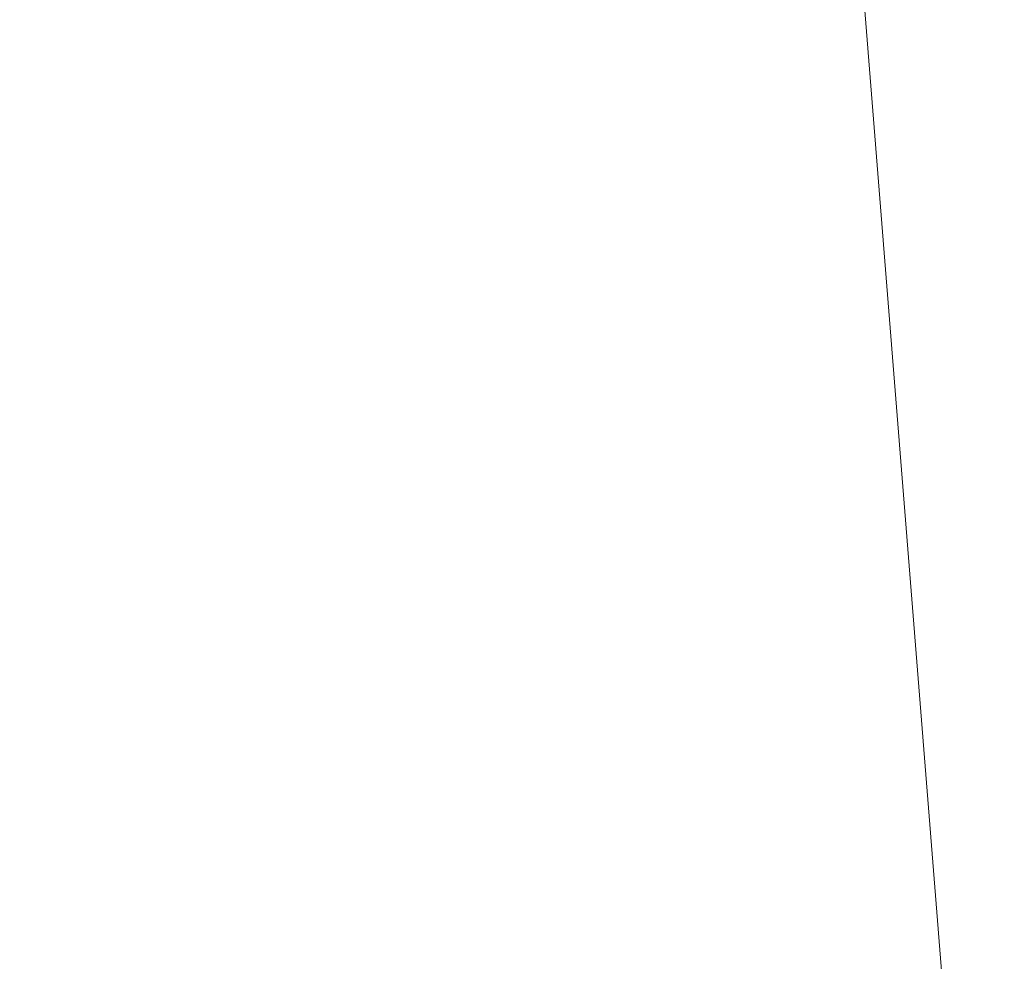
# Model space of a CAD drawing. Extents: x -185212 to -141632, y 74574 to 84560.
# Tile 84 of 256: x -174188.61 to -174185.42, y 79591.73 to 79594.78. Entities that reach past the tile are written whole.
import ezdxf

# ---------------------------------------------------------------- set-up
doc = ezdxf.new("R2010")
doc.units = 0
doc.header["$MEASUREMENT"] = 0
doc.layers.add('Arch balustrady_Nr_Pióra__2', color=7, linetype='Continuous', lineweight=13, true_color=0x7f7f7f)
doc.layers.add('INWENT WYMIARY_Nr_Pióra__3', color=7, linetype='Continuous', lineweight=18, true_color=0xff6600)
doc.layers.add('INWENT WYMIARY', color=7, linetype='Continuous')
doc.styles.add('GENERATED_STYLE_1', font='txt')
doc.styles.add('GENERATED_STYLE_2', font='txt')
doc.dimstyles.new('GENERATED_STYLE__5', dxfattribs={"dimtxt": 35.999999, "dimasz": 18.24, "dimexe": 0.18, "dimexo": 0, "dimgap": 0.09, "dimtad": 1, "dimdec": 0, "dimlfac": 0.1, "dimzin": 0, "dimdsep": 46, "dimtxsty": 'GENERATED_STYLE_1', "dimblk": 'ARROWHEAD_2', "dimblk1": 'ARROWHEAD_2', "dimblk2": 'ARROWHEAD_2', "dimcen": 0.09, "dimclrd": 256, "dimclre": 256, "dimclrt": 256, "dimazin": 0, "dimtfac": 1, "dimtdec": 4, "dimtmove": 0, "dimatfit": 3, "dimfxl": 0, "dimtolj": 1, "dimtzin": 0, "dimarcsym": 0})

# ---------------------------------------------------------------- blocks, each defined once
blk = doc.blocks.new('*D279')
at = {"layer": 'INWENT WYMIARY_Nr_Pióra__3', "linetype": 'Continuous'}
for p, q in [((-174114.3122, 79634.9788), (-174115.2489, 79646.6774)), ((-174101.7976, 79629.0304), (-174126.8269, 79640.9272)), ((-174096.3697, 79636.4154), (-174132.2548, 79633.5422)), ((-174017.4757, 78425.5102), (-174114.3122, 79634.9788)), ((-174029.9904, 78431.4586), (-174004.961, 78419.5618)), ((-173999.5331, 78426.9468), (-174035.4183, 78424.0736)), ((-174016.5391, 78413.8116), (-174017.4757, 78425.5102))]:
    blk.add_line(p, q, dxfattribs=at)
at = {"layer": 'INWENT WYMIARY_Nr_Pióra__3', "insert": (-174050.8733, 79071.8862), "char_height": 35.999999, "attachment_point": 7, "rotation": 274.5776, "style": 'GENERATED_STYLE_2'}
blk.add_mtext('{121\\A1{\\H0.7x;\\S5^  ;}}', dxfattribs=at)
blk = doc.blocks.new('ARROWHEAD_2')
at = {"color": 0, "linetype": 'Continuous', "lineweight": 0}
for p, q in [((-0.37813, -0.655), (0.37813, 0.655)), ((0, 0), (-1, 0))]:
    blk.add_line(p, q, dxfattribs=at)

msp = doc.modelspace()

# ---------------------------------------------------------------- linework, layer by layer
at = {"layer": 'Arch balustrady_Nr_Pióra__2', "linetype": 'Continuous'}
msp.add_line((-174185.4161, 79589.1578), (-174188.6085, 79629.0302), dxfattribs=at)

# ---------------------------------------------------------------- dimensions: what is measured, and where the dimension line sits
at = {"layer": 'INWENT WYMIARY', "color": 30, "linetype": 'Continuous', "lineweight": 18, "true_color": 0xff6600}
dim = msp.add_linear_dim(base=(-174017.4757, 78425.5102), p1=(-174091.772, 78419.5616), p2=(-174188.6085, 79629.0302), angle=94.5776, dimstyle='GENERATED_STYLE__5', dxfattribs=at)
dim.commit()
dim.dimension.update_dxf_attribs({"geometry": '*D279', "text_midpoint": (-174037.9925, 78997.5106)})

doc.saveas('drawing.dxf')
